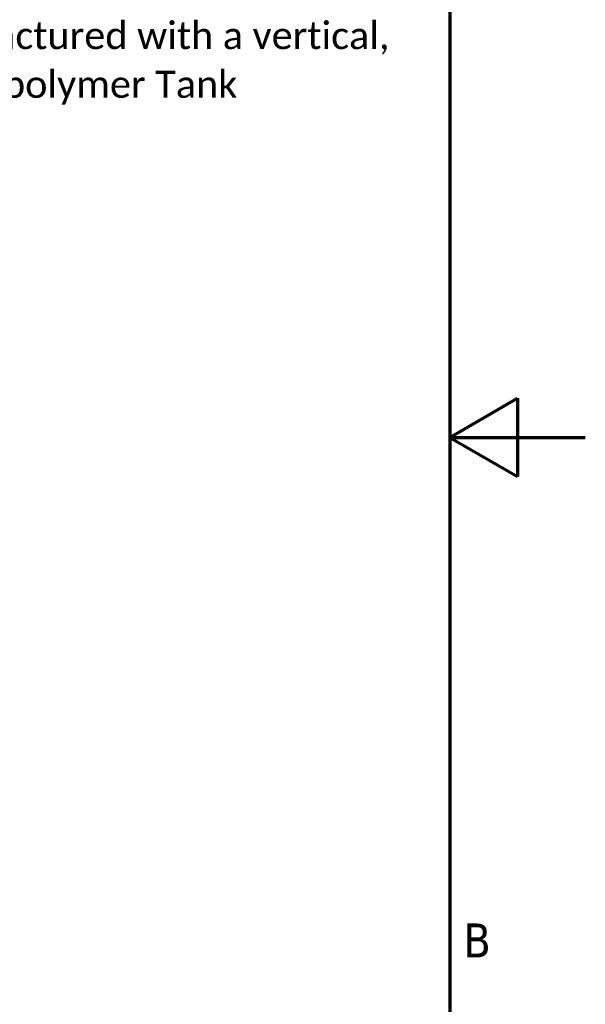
# Model space of a CAD drawing. Header units: millimetres. Extents: x -122 to 329287, y -2042 to 18239.
# Tile 29 of 39: x 23195 to 25742, y 6506 to 10939. Entities that reach past the tile are written whole.
import ezdxf

# ---------------------------------------------------------------- set-up
doc = ezdxf.new("R2010")
doc.units = ezdxf.units.MM
doc.header["$LTSCALE"] = 61
doc.layers.add('Border (Draken)', color=7, linetype='Continuous', lineweight=70)
doc.layers.add('Symbol (Draken)', color=7, linetype='Continuous', lineweight=25)
doc.styles.add('Draken Note Text', font='tahoma.ttf')

# ---------------------------------------------------------------- blocks, each defined once
blk = doc.blocks.new('Borders Border (Draken)')
at = {"layer": 'Border (Draken)'}
for p, q in [((412, 289), (412, 8)), ((412, 148.5), (417, 151.387)), ((417, 151.387), (417, 145.613)), ((412, 148.5), (422, 148.5)), ((412, 148.5), (417, 145.613))]:
    blk.add_line(p, q, dxfattribs=at)
at = {"layer": 'Symbol (Draken)', "insert": (413, 111.375), "char_height": 2.5, "attachment_point": 4, "style": 'Draken Note Text'}
blk.add_mtext('B', dxfattribs=at)

msp = doc.modelspace()

# ---------------------------------------------------------------- block references
at = {"xscale": 61, "yscale": 61, "zscale": 61}
msp.add_blockref('Borders Border (Draken)', (0, 0), dxfattribs=at)

# ---------------------------------------------------------------- texts
at = {"layer": 'Symbol (Draken)', "insert": (19593.04, 15534.55), "char_height": 122, "width": 5325.042, "attachment_point": 1, "line_spacing_factor": 1.078491, "style": 'Draken Note Text'}
msp.add_mtext('\\fCalibri|b0|i0;{\\H122.0000;· Underground installation, no loss of site surface area\\P}\\fCalibri|b0|i0;{\\H122.0000;· Designed for TSS,TP and TN removal\\P}\\fCalibri|b0|i0;{\\H122.0000;· Light, quick and easy to install\\P}\\fCalibri|b0|i0;{\\H122.0000;\\P}\\fCalibri|b0|i0;{\\H122.0000;\\P}\\fCalibri|b0|i0;{\\H122.0000;\\P}\\fCalibri|b0|i0;{\\H122.0000;\\P}\\fCalibri|b0|i0;{\\H122.0000;\\P}\\fCalibri|b0|i0;{\\H122.0000;\\P}\\fCalibri|b0|i0;{\\H122.0000;\\P}\\fCalibri|b0|i0;{\\H122.0000;\\P}\\fCalibri|b0|i0;{\\H122.0000;\\P}\\fCalibri|b0|i0;{\\H122.0000;\\P}\\fCalibri|b0|i0;{\\H122.0000;\\P}\\fCalibri|b0|i0;{\\H122.0000;\\P}\\fCalibri|b0|i0;{\\H122.0000;Note\\P}\\fCalibri|b0|i0;{\\H122.0000;The above data on volumes and sizes is given for the standard \\Pmodel, Risers can be added to bury this system at any depth within \\Pany installation requirement, additional costs apply\\P}\\fCalibri|b0|i0;{\\H122.0000;\\P}\\fCalibri|b0|i0;{\\H122.0000;See PROTECTORS indepth and detailed installation instructions for \\Pall SQID devices that are designed and manufactured with a vertical,\\Ppreassembled, homogenous Fibre-reinforced polymer Tank\\P}\\fTahoma|b0|i0;{\\H122.0000;\\P}', dxfattribs=at)

doc.saveas('drawing.dxf')
